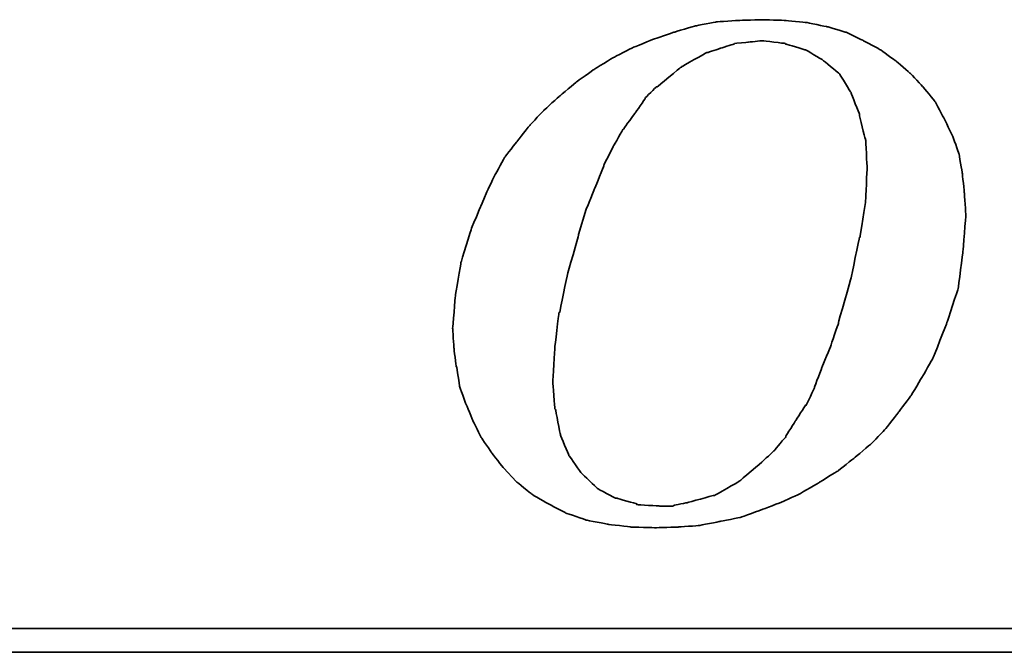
# Model space of a CAD drawing. Header units: inches. Extents: x 22 to 421, y 72 to 311.
# Tile 33 of 48: x 351.95 to 361.51, y 201.56 to 207.7. Entities that reach past the tile are written whole.
import ezdxf

# ---------------------------------------------------------------- set-up
doc = ezdxf.new("R2010")
doc.units = ezdxf.units.IN
doc.header["$LTSCALE"] = 0.4
doc.layers.add('DIM', color=4, linetype='Continuous')
doc.layers.add('layer 1', color=7, linetype='Continuous')

# ---------------------------------------------------------------- blocks, each defined once
blk = doc.blocks.new('TBI MOTION logo(完整正式版)')
at = {"layer": 'layer 1', "color": 22, "lineweight": 35}
for points, knots in [([(-11.34375, -6.98375), (-11.34375, -6.98375), (-10.91375, -7.43875), (-10.91375, -7.43875), (-10.91375, -7.43875), (-10.91375, -7.43875), (-10.38625, -7.87125), (-10.38625, -7.87125), (-10.38625, -7.87125), (-10.38625, -7.87125), (-9.81125, -8.20375), (-9.81125, -8.20375), (-9.81125, -8.20375), (-9.81125, -8.20375), (-9.21125, -8.51875), (-9.21125, -8.51875), (-9.21125, -8.51875), (-9.21125, -8.51875), (-8.51625, -8.75875), (-8.51625, -8.75875), (-8.51625, -8.75875), (-8.51625, -8.75875), (-7.77125, -8.90375), (-7.77125, -8.90375), (-7.77125, -8.90375), (-7.77125, -8.90375), (-6.97875, -8.99875), (-6.97875, -8.99875), (-6.97875, -8.99875), (-6.97875, -8.99875), (-6.14125, -9.02375), (-6.14125, -9.02375), (-6.14125, -9.02375), (-6.14125, -9.02375), (-5.37125, -8.99875), (-5.37125, -8.99875), (-5.37125, -8.99875), (-5.37125, -8.99875), (-4.65375, -8.94875), (-4.65375, -8.94875), (-4.65375, -8.94875), (-4.65375, -8.94875), (-3.93375, -8.80625), (-3.93375, -8.80625), (-3.93375, -8.80625), (-3.93375, -8.80625), (-3.21375, -8.66375), (-3.21375, -8.66375), (-3.21375, -8.66375), (-3.21375, -8.66375), (-2.49375, -8.39875), (-2.49375, -8.39875), (-2.49375, -8.39875), (-2.49375, -8.39875), (-1.79875, -8.13375), (-1.79875, -8.13375), (-1.79875, -8.13375), (-1.79875, -8.13375), (-1.17375, -7.84375), (-1.17375, -7.84375), (-1.17375, -7.84375), (-1.17375, -7.84375), (-0.52375, -7.46375), (-0.52375, -7.46375), (-0.52375, -7.46375), (-0.52375, -7.46375), (0.10124, -7.07875), (0.10124, -7.07875), (0.10124, -7.07875), (0.10124, -7.07875), (0.67625, -6.62375), (0.67625, -6.62375), (0.67625, -6.62375), (0.67625, -6.62375), (1.24874, -6.14375), (1.24874, -6.14375), (1.24874, -6.14375), (1.24874, -6.14375), (1.72874, -5.64125), (1.72874, -5.64125), (1.72874, -5.64125), (1.72874, -5.64125), (2.18624, -5.06375), (2.18624, -5.06375), (2.18624, -5.06375), (2.18624, -5.06375), (2.61625, -4.48874), (2.61625, -4.48874), (2.61625, -4.48874), (2.61625, -4.48874), (3.00125, -3.83874), (3.00125, -3.83874), (3.00125, -3.83874), (3.00125, -3.83874), (3.36124, -3.21374), (3.36124, -3.21374), (3.36124, -3.21374), (3.36124, -3.21374), (3.84374, -1.99125), (3.84374, -1.99125), (3.84374, -1.99125), (3.84374, -1.99125), (4.22625, -0.81875), (4.22625, -0.81875), (4.22625, -0.81875), (4.22625, -0.81875), (4.39125, 0.45624), (4.39125, 0.45624), (4.39125, 0.45624), (4.39125, 0.45624), (4.48874, 1.70124), (4.48874, 1.70124), (4.48874, 1.70124), (4.48874, 1.70124), (4.43874, 2.44625), (4.43874, 2.44625), (4.43874, 2.44625), (4.43874, 2.44625), (4.36874, 3.14125), (4.36874, 3.14125), (4.36874, 3.14125), (4.36874, 3.14125), (4.25125, 3.81125), (4.25125, 3.81125), (4.25125, 3.81125), (4.25125, 3.81125), (4.03124, 4.41125), (4.03124, 4.41125), (4.03124, 4.41125), (4.03124, 4.41125), (3.74374, 5.01125), (3.74374, 5.01125), (3.74374, 5.01125), (3.74374, 5.01125), (3.43124, 5.58875), (3.43124, 5.58875), (3.43124, 5.58875), (3.43124, 5.58875), (3.02625, 6.09125), (3.02625, 6.09125), (3.02625, 6.09125), (3.02625, 6.09125), (2.59374, 6.54875), (2.59374, 6.54875), (2.59374, 6.54875), (2.59374, 6.54875), (2.09124, 6.98125), (2.09124, 6.98125), (2.09124, 6.98125), (2.09124, 6.98125), (1.56124, 7.36625), (1.56124, 7.36625), (1.56124, 7.36625), (1.56124, 7.36625), (0.98624, 7.67625), (0.98624, 7.67625), (0.98624, 7.67625), (0.98624, 7.67625), (0.38624, 7.96375), (0.38624, 7.96375), (0.38624, 7.96375), (0.38624, 7.96375), (-0.25875, 8.15625), (-0.25875, 8.15625), (-0.25875, 8.15625), (-0.25875, 8.15625), (-0.98125, 8.30125), (-0.98125, 8.30125), (-0.98125, 8.30125), (-0.98125, 8.30125), (-1.70124, 8.37125), (-1.70124, 8.37125), (-1.70124, 8.37125), (-1.70124, 8.37125), (-2.49375, 8.39624), (-2.49375, 8.39624), (-2.49375, 8.39624), (-2.49375, 8.39624), (-3.28625, 8.37125), (-3.28625, 8.37125), (-3.28625, 8.37125), (-3.28625, 8.37125), (-4.05125, 8.32125), (-4.05125, 8.32125), (-4.05125, 8.32125), (-4.05125, 8.32125), (-4.77375, 8.18125), (-4.77375, 8.18125), (-4.77375, 8.18125), (-4.77375, 8.18125), (-5.51625, 7.96375), (-5.51625, 7.96375), (-5.51625, 7.96375), (-5.51625, 7.96375), (-6.21125, 7.72625), (-6.21125, 7.72625), (-6.21125, 7.72625), (-6.21125, 7.72625), (-6.92875, 7.43625), (-6.92875, 7.43625), (-6.92875, 7.43625), (-6.92875, 7.43625), (-7.57875, 7.10125), (-7.57875, 7.10125), (-7.57875, 7.10125), (-7.57875, 7.10125), (-8.24875, 6.69125), (-8.24875, 6.69125), (-8.24875, 6.69125), (-8.24875, 6.69125), (-8.84875, 6.26125), (-8.84875, 6.26125), (-8.84875, 6.26125), (-8.84875, 6.26125), (-9.42625, 5.78125), (-9.42625, 5.78125), (-9.42625, 5.78125), (-9.42625, 5.78125), (-9.95375, 5.30125), (-9.95375, 5.30125), (-9.95375, 5.30125), (-9.95375, 5.30125), (-10.43375, 4.79624), (-10.43375, 4.79624), (-10.43375, 4.79624), (-10.43375, 4.79624), (-10.88875, 4.22125), (-10.88875, 4.22125), (-10.88875, 4.22125), (-10.88875, 4.22125), (-11.29875, 3.69375), (-11.29875, 3.69375), (-11.29875, 3.69375), (-11.29875, 3.69375), (-11.63375, 3.09125), (-11.63375, 3.09125), (-11.63375, 3.09125), (-11.63375, 3.09125), (-11.91875, 2.49625), (-11.91875, 2.49625), (-11.91875, 2.49625), (-11.91875, 2.49625), (-12.44875, 1.24625), (-12.44875, 1.24625), (-12.44875, 1.24625), (-12.44875, 1.24625), (-12.80875, 0.06874), (-12.80875, 0.06874), (-12.80875, 0.06874), (-12.80875, 0.06874), (-12.99875, -1.07875), (-12.99875, -1.07875), (-12.99875, -1.07875), (-12.99875, -1.07875), (-13.09375, -2.18375), (-13.09375, -2.18375), (-13.09375, -2.18375), (-13.09375, -2.18375), (-13.04875, -2.85375), (-13.04875, -2.85375), (-13.04875, -2.85375), (-13.04875, -2.85375), (-12.97375, -3.50375), (-12.97375, -3.50375), (-12.97375, -3.50375), (-12.97375, -3.50375), (-12.95375, -3.50375), (-12.95375, -3.50375), (-12.95375, -3.50375), (-12.95375, -3.50375), (-12.85375, -4.17375), (-12.85375, -4.17375), (-12.85375, -4.17375), (-12.85375, -4.17375), (-12.63875, -4.77624), (-12.63875, -4.77624), (-12.63875, -4.77624), (-12.63875, -4.77624), (-12.39875, -5.35125), (-12.39875, -5.35125), (-12.39875, -5.35125), (-12.39875, -5.35125), (-12.11375, -5.92875), (-12.11375, -5.92875), (-12.11375, -5.92875), (-12.11375, -5.92875), (-11.75375, -6.45375), (-11.75375, -6.45375), (-11.75375, -6.45375), (-11.75375, -6.45375), (-11.34375, -6.98375), (-11.34375, -6.98375)], [0, 0, 0, 0, 0.01369863, 0.01369863, 0.01369863, 0.01369864, 0.02739726, 0.02739726, 0.02739726, 0.02739727, 0.04109589, 0.04109589, 0.04109589, 0.0410959, 0.05479452, 0.05479452, 0.05479452, 0.05479453, 0.06849315, 0.06849315, 0.06849315, 0.06849316, 0.08219178, 0.08219178, 0.08219178, 0.08219179, 0.09589041, 0.09589041, 0.09589041, 0.09589042, 0.10958904, 0.10958904, 0.10958904, 0.10958905, 0.12328767, 0.12328767, 0.12328767, 0.12328768, 0.1369863, 0.1369863, 0.1369863, 0.13698631, 0.15068493, 0.15068493, 0.15068493, 0.15068494, 0.16438356, 0.16438356, 0.16438356, 0.16438357, 0.17808219, 0.17808219, 0.17808219, 0.1780822, 0.19178082, 0.19178082, 0.19178082, 0.19178083, 0.20547945, 0.20547945, 0.20547945, 0.20547946, 0.21917808, 0.21917808, 0.21917808, 0.21917809, 0.23287671, 0.23287671, 0.23287671, 0.23287672, 0.24657534, 0.24657534, 0.24657534, 0.24657535, 0.26027397, 0.26027397, 0.26027397, 0.26027398, 0.2739726, 0.2739726, 0.2739726, 0.27397261, 0.28767123, 0.28767123, 0.28767123, 0.28767124, 0.30136986, 0.30136986, 0.30136986, 0.30136987, 0.31506849, 0.31506849, 0.31506849, 0.3150685, 0.32876712, 0.32876712, 0.32876712, 0.32876713, 0.34246575, 0.34246575, 0.34246575, 0.34246576, 0.35616438, 0.35616438, 0.35616438, 0.35616439, 0.36986301, 0.36986301, 0.36986301, 0.36986302, 0.38356164, 0.38356164, 0.38356164, 0.38356165, 0.39726027, 0.39726027, 0.39726027, 0.39726028, 0.4109589, 0.4109589, 0.4109589, 0.41095891, 0.42465753, 0.42465753, 0.42465753, 0.42465754, 0.43835616, 0.43835616, 0.43835616, 0.43835617, 0.45205479, 0.45205479, 0.45205479, 0.4520548, 0.46575342, 0.46575342, 0.46575342, 0.46575343, 0.47945205, 0.47945205, 0.47945205, 0.47945206, 0.49315068, 0.49315068, 0.49315068, 0.49315069, 0.50684932, 0.50684932, 0.50684932, 0.50684933, 0.52054795, 0.52054795, 0.52054795, 0.52054796, 0.53424658, 0.53424658, 0.53424658, 0.53424659, 0.54794521, 0.54794521, 0.54794521, 0.54794522, 0.56164384, 0.56164384, 0.56164384, 0.56164385, 0.57534247, 0.57534247, 0.57534247, 0.57534248, 0.5890411, 0.5890411, 0.5890411, 0.58904111, 0.60273973, 0.60273973, 0.60273973, 0.60273974, 0.61643836, 0.61643836, 0.61643836, 0.61643837, 0.63013699, 0.63013699, 0.63013699, 0.630137, 0.64383562, 0.64383562, 0.64383562, 0.64383563, 0.65753425, 0.65753425, 0.65753425, 0.65753426, 0.67123288, 0.67123288, 0.67123288, 0.67123289, 0.68493151, 0.68493151, 0.68493151, 0.68493152, 0.69863014, 0.69863014, 0.69863014, 0.69863015, 0.71232877, 0.71232877, 0.71232877, 0.71232878, 0.7260274, 0.7260274, 0.7260274, 0.72602741, 0.73972603, 0.73972603, 0.73972603, 0.73972604, 0.75342466, 0.75342466, 0.75342466, 0.75342467, 0.76712329, 0.76712329, 0.76712329, 0.7671233, 0.78082192, 0.78082192, 0.78082192, 0.78082193, 0.79452055, 0.79452055, 0.79452055, 0.79452056, 0.80821918, 0.80821918, 0.80821918, 0.80821919, 0.82191781, 0.82191781, 0.82191781, 0.82191782, 0.83561644, 0.83561644, 0.83561644, 0.83561645, 0.84931507, 0.84931507, 0.84931507, 0.84931508, 0.8630137, 0.8630137, 0.8630137, 0.86301371, 0.87671233, 0.87671233, 0.87671233, 0.87671234, 0.89041096, 0.89041096, 0.89041096, 0.89041097, 0.90410959, 0.90410959, 0.90410959, 0.9041096, 0.91780822, 0.91780822, 0.91780822, 0.91780823, 0.93150685, 0.93150685, 0.93150685, 0.93150686, 0.94520548, 0.94520548, 0.94520548, 0.94520549, 0.95890411, 0.95890411, 0.95890411, 0.95890412, 0.97260274, 0.97260274, 0.97260274, 0.97260275, 0.98630137, 0.98630137, 0.98630137, 0.98630138, 1, 1, 1, 1]), ([(-8.77875, 1.03124), (-8.77875, 1.03124), (-8.51625, 1.89625), (-8.51625, 1.89625), (-8.51625, 1.89625), (-8.51625, 1.89625), (-8.20375, 2.66375), (-8.20375, 2.66375), (-8.20375, 2.66375), (-8.20375, 2.66375), (-7.91625, 3.38125), (-7.91625, 3.38125), (-7.91625, 3.38125), (-7.91625, 3.38125), (-7.91625, 3.40624), (-7.91625, 3.40624), (-7.91625, 3.40624), (-7.91625, 3.40624), (-7.57875, 4.07624), (-7.57875, 4.07624), (-7.57875, 4.07624), (-7.57875, 4.07624), (-7.24375, 4.65125), (-7.24375, 4.65125), (-7.24375, 4.65125), (-7.24375, 4.65125), (-7.21875, 4.65125), (-7.21875, 4.65125), (-7.21875, 4.65125), (-7.21875, 4.65125), (-7.21875, 4.67624), (-7.21875, 4.67624), (-7.21875, 4.67624), (-7.21875, 4.67624), (-6.83625, 5.20375), (-6.83625, 5.20375), (-6.83625, 5.20375), (-6.83625, 5.20375), (-6.49875, 5.68625), (-6.49875, 5.68625), (-6.49875, 5.68625), (-6.49875, 5.68625), (-6.49875, 5.70625), (-6.49875, 5.70625), (-6.49875, 5.70625), (-6.49875, 5.70625), (-6.11625, 6.09125), (-6.11625, 6.09125), (-6.11625, 6.09125), (-6.11625, 6.09125), (-6.09125, 6.09125), (-6.09125, 6.09125), (-6.09125, 6.09125), (-6.09125, 6.09125), (-5.27375, 6.76625), (-5.27375, 6.76625), (-5.27375, 6.76625), (-5.27375, 6.76625), (-5.24875, 6.76625), (-5.24875, 6.76625), (-5.24875, 6.76625), (-5.24875, 6.76625), (-5.24875, 6.78625), (-5.24875, 6.78625), (-5.24875, 6.78625), (-5.24875, 6.78625), (-4.38875, 7.26624), (-4.38875, 7.26624), (-4.38875, 7.26624), (-4.38875, 7.26624), (-4.36125, 7.26624), (-4.36125, 7.26624), (-4.36125, 7.26624), (-4.36125, 7.26624), (-3.93375, 7.41125), (-3.93375, 7.41125), (-3.93375, 7.41125), (-3.93375, 7.41125), (-3.47375, 7.55625), (-3.47375, 7.55625), (-3.47375, 7.55625), (-3.47375, 7.55625), (-3.45375, 7.55625), (-3.45375, 7.55625), (-3.45375, 7.55625), (-3.45375, 7.55625), (-3.42875, 7.58124), (-3.42875, 7.58124), (-3.42875, 7.58124), (-3.42875, 7.58124), (-2.97375, 7.62625), (-2.97375, 7.62625), (-2.97375, 7.62625), (-2.97375, 7.62625), (-2.49375, 7.67625), (-2.49375, 7.67625), (-2.49375, 7.67625), (-2.49375, 7.67625), (-2.46875, 7.67625), (-2.46875, 7.67625), (-2.46875, 7.67625), (-2.46875, 7.67625), (-1.70124, 7.58124), (-1.70124, 7.58124), (-1.70124, 7.58124), (-1.70124, 7.58124), (-1.67875, 7.55625), (-1.67875, 7.55625), (-1.67875, 7.55625), (-1.67875, 7.55625), (-1.65375, 7.55625), (-1.65375, 7.55625), (-1.65375, 7.55625), (-1.65375, 7.55625), (-1.03125, 7.36625), (-1.03125, 7.36625), (-1.03125, 7.36625), (-1.03125, 7.36625), (-1.00625, 7.36625), (-1.00625, 7.36625), (-1.00625, 7.36625), (-1.00625, 7.36625), (-0.43124, 7.02624), (-0.43124, 7.02624), (-0.43124, 7.02624), (-0.43124, 7.02624), (-0.40625, 7.00624), (-0.40625, 7.00624), (-0.40625, 7.00624), (-0.40625, 7.00624), (0.12124, 6.57124), (0.12124, 6.57124), (0.12124, 6.57124), (0.12124, 6.57124), (0.14624, 6.54875), (0.14624, 6.54875), (0.14624, 6.54875), (0.14624, 6.54875), (0.17124, 6.52375), (0.17124, 6.52375), (0.17124, 6.52375), (0.17124, 6.52375), (0.55625, 5.89875), (0.55625, 5.89875), (0.55625, 5.89875), (0.55625, 5.89875), (0.55625, 5.87625), (0.55625, 5.87625), (0.55625, 5.87625), (0.55625, 5.87625), (0.84124, 5.15625), (0.84124, 5.15625), (0.84124, 5.15625), (0.84124, 5.15625), (0.84124, 5.13125), (0.84124, 5.13125), (0.84124, 5.13125), (0.84124, 5.13125), (1.03624, 4.31875), (1.03624, 4.31875), (1.03624, 4.31875), (1.03624, 4.31875), (1.05624, 4.31875), (1.05624, 4.31875), (1.05624, 4.31875), (1.05624, 4.31875), (1.05624, 4.29125), (1.05624, 4.29125), (1.05624, 4.29125), (1.05624, 4.29125), (1.10625, 3.33125), (1.10625, 3.33125), (1.10625, 3.33125), (1.10625, 3.33125), (1.10625, 3.30875), (1.10625, 3.30875), (1.10625, 3.30875), (1.10625, 3.30875), (1.05624, 2.20624), (1.05624, 2.20624), (1.05624, 2.20624), (1.05624, 2.20624), (1.05624, 2.18124), (1.05624, 2.18124), (1.05624, 2.18124), (1.05624, 2.18124), (0.86624, 0.93624), (0.86624, 0.93624), (0.86624, 0.93624), (0.86624, 0.93624), (0.84124, 0.93624), (0.84124, 0.93624), (0.84124, 0.93624), (0.84124, 0.93624), (0.55625, -0.45874), (0.55625, -0.45874), (0.55625, -0.45874), (0.55625, -0.45874), (0.12124, -1.99125), (0.12124, -1.99125), (0.12124, -1.99125), (0.12124, -1.99125), (0.12124, -2.01874), (0.12124, -2.01874), (0.12124, -2.01874), (0.12124, -2.01874), (-0.13874, -2.78375), (-0.13874, -2.78375), (-0.13874, -2.78375), (-0.13874, -2.78375), (-0.43124, -3.50375), (-0.43124, -3.50375), (-0.43124, -3.50375), (-0.43124, -3.50375), (-0.69375, -4.19875), (-0.69375, -4.19875), (-0.69375, -4.19875), (-0.69375, -4.19875), (-0.69375, -4.22375), (-0.69375, -4.22375), (-0.69375, -4.22375), (-0.69375, -4.22375), (-0.98125, -4.82374), (-0.98125, -4.82374), (-0.98125, -4.82374), (-0.98125, -4.82374), (-1.00625, -4.82374), (-1.00625, -4.82374), (-1.00625, -4.82374), (-1.00625, -4.82374), (-1.33875, -5.35125), (-1.33875, -5.35125), (-1.33875, -5.35125), (-1.33875, -5.35125), (-1.67875, -5.87875), (-1.67875, -5.87875), (-1.67875, -5.87875), (-1.67875, -5.87875), (-1.67875, -5.90375), (-1.67875, -5.90375), (-1.67875, -5.90375), (-1.67875, -5.90375), (-2.05875, -6.35875), (-2.05875, -6.35875), (-2.05875, -6.35875), (-2.05875, -6.35875), (-2.08375, -6.38375), (-2.08375, -6.38375), (-2.08375, -6.38375), (-2.08375, -6.38375), (-2.46875, -6.74375), (-2.46875, -6.74375), (-2.46875, -6.74375), (-2.46875, -6.74375), (-3.25875, -7.41625), (-3.25875, -7.41625), (-3.25875, -7.41625), (-3.25875, -7.41625), (-3.28625, -7.43875), (-3.28625, -7.43875), (-3.28625, -7.43875), (-3.28625, -7.43875), (-4.12375, -7.91875), (-4.12375, -7.91875), (-4.12375, -7.91875), (-4.12375, -7.91875), (-4.14875, -7.91875), (-4.14875, -7.91875), (-4.14875, -7.91875), (-4.14875, -7.91875), (-4.17125, -7.91875), (-4.17125, -7.91875), (-4.17125, -7.91875), (-4.17125, -7.91875), (-5.03375, -8.15875), (-5.03375, -8.15875), (-5.03375, -8.15875), (-5.03375, -8.15875), (-5.51625, -8.25625), (-5.51625, -8.25625), (-5.51625, -8.25625), (-5.51625, -8.25625), (-5.54125, -8.27875), (-5.54125, -8.27875), (-5.54125, -8.27875), (-5.54125, -8.27875), (-5.56375, -8.27875), (-5.56375, -8.27875), (-5.56375, -8.27875), (-5.56375, -8.27875), (-5.99625, -8.27875), (-5.99625, -8.27875), (-5.99625, -8.27875), (-5.99625, -8.27875), (-6.76375, -8.23125), (-6.76375, -8.23125), (-6.76375, -8.23125), (-6.76375, -8.23125), (-6.78875, -8.23125), (-6.78875, -8.23125), (-6.78875, -8.23125), (-6.78875, -8.23125), (-6.78875, -8.20375), (-6.78875, -8.20375), (-6.78875, -8.20375), (-6.78875, -8.20375), (-7.45875, -8.01375), (-7.45875, -8.01375), (-7.45875, -8.01375), (-7.45875, -8.01375), (-7.48375, -8.01375), (-7.48375, -8.01375), (-7.48375, -8.01375), (-7.48375, -8.01375), (-7.50875, -8.01375), (-7.50875, -8.01375), (-7.50875, -8.01375), (-7.50875, -8.01375), (-8.13125, -7.67875), (-8.13125, -7.67875), (-8.13125, -7.67875), (-8.13125, -7.67875), (-8.15625, -7.65375), (-8.15625, -7.65375), (-8.15625, -7.65375), (-8.15625, -7.65375), (-8.65875, -7.17375), (-8.65875, -7.17375), (-8.65875, -7.17375), (-8.65875, -7.17375), (-8.68375, -7.14875), (-8.68375, -7.14875), (-8.68375, -7.14875), (-8.68375, -7.14875), (-9.08875, -6.57375), (-9.08875, -6.57375), (-9.08875, -6.57375), (-9.08875, -6.57375), (-9.11375, -6.54875), (-9.11375, -6.54875), (-9.11375, -6.54875), (-9.11375, -6.54875), (-9.11375, -6.52875), (-9.11375, -6.52875), (-9.11375, -6.52875), (-9.11375, -6.52875), (-9.40375, -5.85375), (-9.40375, -5.85375), (-9.40375, -5.85375), (-9.40375, -5.85375), (-9.40375, -5.82875), (-9.40375, -5.82875), (-9.40375, -5.82875), (-9.40375, -5.82875), (-9.56875, -4.96875), (-9.56875, -4.96875), (-9.56875, -4.96875), (-9.56875, -4.96875), (-9.59375, -4.94375), (-9.59375, -4.94375), (-9.59375, -4.94375), (-9.59375, -4.94375), (-9.66375, -4.03375), (-9.66375, -4.03375), (-9.66375, -4.03375), (-9.66375, -4.03375), (-9.66375, -4.00875), (-9.66375, -4.00875), (-9.66375, -4.00875), (-9.66375, -4.00875), (-9.59375, -2.85375), (-9.59375, -2.85375), (-9.59375, -2.85375), (-9.59375, -2.85375), (-9.45125, -1.65875), (-9.45125, -1.65875), (-9.45125, -1.65875), (-9.45125, -1.65875), (-9.42625, -1.63375), (-9.42625, -1.63375), (-9.42625, -1.63375), (-9.42625, -1.63375), (-9.16125, -0.33875), (-9.16125, -0.33875), (-9.16125, -0.33875), (-9.16125, -0.33875), (-8.77875, 1.00624), (-8.77875, 1.00624), (-8.77875, 1.00624), (-8.77875, 1.00624), (-8.77875, 1.03124), (-8.77875, 1.03124)], [0, 0, 0, 0, 0.01020408, 0.01020408, 0.01020408, 0.01020409, 0.02040816, 0.02040816, 0.02040816, 0.02040817, 0.03061224, 0.03061224, 0.03061224, 0.03061225, 0.04081633, 0.04081633, 0.04081633, 0.04081634, 0.05102041, 0.05102041, 0.05102041, 0.05102042, 0.06122449, 0.06122449, 0.06122449, 0.0612245, 0.07142857, 0.07142857, 0.07142857, 0.07142858, 0.08163265, 0.08163265, 0.08163265, 0.08163266, 0.09183673, 0.09183673, 0.09183673, 0.09183674, 0.10204082, 0.10204082, 0.10204082, 0.10204083, 0.1122449, 0.1122449, 0.1122449, 0.11224491, 0.12244898, 0.12244898, 0.12244898, 0.12244899, 0.13265306, 0.13265306, 0.13265306, 0.13265307, 0.14285714, 0.14285714, 0.14285714, 0.14285715, 0.15306122, 0.15306122, 0.15306122, 0.15306123, 0.16326531, 0.16326531, 0.16326531, 0.16326532, 0.17346939, 0.17346939, 0.17346939, 0.1734694, 0.18367347, 0.18367347, 0.18367347, 0.18367348, 0.19387755, 0.19387755, 0.19387755, 0.19387756, 0.20408163, 0.20408163, 0.20408163, 0.20408164, 0.21428571, 0.21428571, 0.21428571, 0.21428572, 0.2244898, 0.2244898, 0.2244898, 0.22448981, 0.23469388, 0.23469388, 0.23469388, 0.23469389, 0.24489796, 0.24489796, 0.24489796, 0.24489797, 0.25510204, 0.25510204, 0.25510204, 0.25510205, 0.26530612, 0.26530612, 0.26530612, 0.26530613, 0.2755102, 0.2755102, 0.2755102, 0.27551021, 0.28571429, 0.28571429, 0.28571429, 0.2857143, 0.29591837, 0.29591837, 0.29591837, 0.29591838, 0.30612245, 0.30612245, 0.30612245, 0.30612246, 0.31632653, 0.31632653, 0.31632653, 0.31632654, 0.32653061, 0.32653061, 0.32653061, 0.32653062, 0.33673469, 0.33673469, 0.33673469, 0.3367347, 0.34693878, 0.34693878, 0.34693878, 0.34693879, 0.35714286, 0.35714286, 0.35714286, 0.35714287, 0.36734694, 0.36734694, 0.36734694, 0.36734695, 0.37755102, 0.37755102, 0.37755102, 0.37755103, 0.3877551, 0.3877551, 0.3877551, 0.38775511, 0.39795918, 0.39795918, 0.39795918, 0.39795919, 0.40816327, 0.40816327, 0.40816327, 0.40816328, 0.41836735, 0.41836735, 0.41836735, 0.41836736, 0.42857143, 0.42857143, 0.42857143, 0.42857144, 0.43877551, 0.43877551, 0.43877551, 0.43877552, 0.44897959, 0.44897959, 0.44897959, 0.4489796, 0.45918367, 0.45918367, 0.45918367, 0.45918368, 0.46938776, 0.46938776, 0.46938776, 0.46938777, 0.47959184, 0.47959184, 0.47959184, 0.47959185, 0.48979592, 0.48979592, 0.48979592, 0.48979593, 0.5, 0.5, 0.5, 0.50000001, 0.51020408, 0.51020408, 0.51020408, 0.51020409, 0.52040816, 0.52040816, 0.52040816, 0.52040817, 0.53061224, 0.53061224, 0.53061224, 0.53061225, 0.54081633, 0.54081633, 0.54081633, 0.54081634, 0.55102041, 0.55102041, 0.55102041, 0.55102042, 0.56122449, 0.56122449, 0.56122449, 0.5612245, 0.57142857, 0.57142857, 0.57142857, 0.57142858, 0.58163265, 0.58163265, 0.58163265, 0.58163266, 0.59183673, 0.59183673, 0.59183673, 0.59183674, 0.60204082, 0.60204082, 0.60204082, 0.60204083, 0.6122449, 0.6122449, 0.6122449, 0.61224491, 0.62244898, 0.62244898, 0.62244898, 0.62244899, 0.63265306, 0.63265306, 0.63265306, 0.63265307, 0.64285714, 0.64285714, 0.64285714, 0.64285715, 0.65306122, 0.65306122, 0.65306122, 0.65306123, 0.66326531, 0.66326531, 0.66326531, 0.66326532, 0.67346939, 0.67346939, 0.67346939, 0.6734694, 0.68367347, 0.68367347, 0.68367347, 0.68367348, 0.69387755, 0.69387755, 0.69387755, 0.69387756, 0.70408163, 0.70408163, 0.70408163, 0.70408164, 0.71428571, 0.71428571, 0.71428571, 0.71428572, 0.7244898, 0.7244898, 0.7244898, 0.72448981, 0.73469388, 0.73469388, 0.73469388, 0.73469389, 0.74489796, 0.74489796, 0.74489796, 0.74489797, 0.75510204, 0.75510204, 0.75510204, 0.75510205, 0.76530612, 0.76530612, 0.76530612, 0.76530613, 0.7755102, 0.7755102, 0.7755102, 0.77551021, 0.78571429, 0.78571429, 0.78571429, 0.7857143, 0.79591837, 0.79591837, 0.79591837, 0.79591838, 0.80612245, 0.80612245, 0.80612245, 0.80612246, 0.81632653, 0.81632653, 0.81632653, 0.81632654, 0.82653061, 0.82653061, 0.82653061, 0.82653062, 0.83673469, 0.83673469, 0.83673469, 0.8367347, 0.84693878, 0.84693878, 0.84693878, 0.84693879, 0.85714286, 0.85714286, 0.85714286, 0.85714287, 0.86734694, 0.86734694, 0.86734694, 0.86734695, 0.87755102, 0.87755102, 0.87755102, 0.87755103, 0.8877551, 0.8877551, 0.8877551, 0.88775511, 0.89795918, 0.89795918, 0.89795918, 0.89795919, 0.90816327, 0.90816327, 0.90816327, 0.90816328, 0.91836735, 0.91836735, 0.91836735, 0.91836736, 0.92857143, 0.92857143, 0.92857143, 0.92857144, 0.93877551, 0.93877551, 0.93877551, 0.93877552, 0.94897959, 0.94897959, 0.94897959, 0.9489796, 0.95918367, 0.95918367, 0.95918367, 0.95918368, 0.96938776, 0.96938776, 0.96938776, 0.96938777, 0.97959184, 0.97959184, 0.97959184, 0.97959185, 0.98979592, 0.98979592, 0.98979592, 0.98979593, 1, 1, 1, 1]), ([(75.90875, -9.47875), (75.90875, -9.47875), (75.90875, -12.28625), (75.90875, -12.28625), (75.90875, -12.28625), (75.90875, -12.28625), (75.90875, -12.47875), (75.90875, -12.47875), (75.90875, -12.47875), (75.90875, -12.47875), (75.71625, -12.47875), (75.71625, -12.47875), (75.71625, -12.47875), (75.71625, -12.47875), (-88.32875, -12.47875), (-88.32875, -12.47875), (-88.32875, -12.47875), (-88.32875, -12.47875), (-88.32875, -13.29375), (-88.32875, -13.29375), (-88.32875, -13.29375), (-88.32875, -13.29375), (82.89125, -13.29375), (82.89125, -13.29375), (82.89125, -13.29375), (82.89125, -13.29375), (75.90875, -9.47875), (75.90875, -9.47875)], [0, 0, 0, 0, 0.14285714, 0.14285714, 0.14285714, 0.14285715, 0.28571429, 0.28571429, 0.28571429, 0.2857143, 0.42857143, 0.42857143, 0.42857143, 0.42857144, 0.57142857, 0.57142857, 0.57142857, 0.57142858, 0.71428571, 0.71428571, 0.71428571, 0.71428572, 0.85714286, 0.85714286, 0.85714286, 0.85714287, 1, 1, 1, 1])]:
    blk.add_open_spline(points, degree=3, knots=knots, dxfattribs=at)

msp = doc.modelspace()

# ---------------------------------------------------------------- block references
at = {"layer": 'DIM', "xscale": 0.2835000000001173, "yscale": 0.2835000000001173, "zscale": 0.2835000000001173}
msp.add_blockref('TBI MOTION logo(完整正式版)', (359.8657, 205.3238), dxfattribs=at)

doc.saveas('drawing.dxf')
